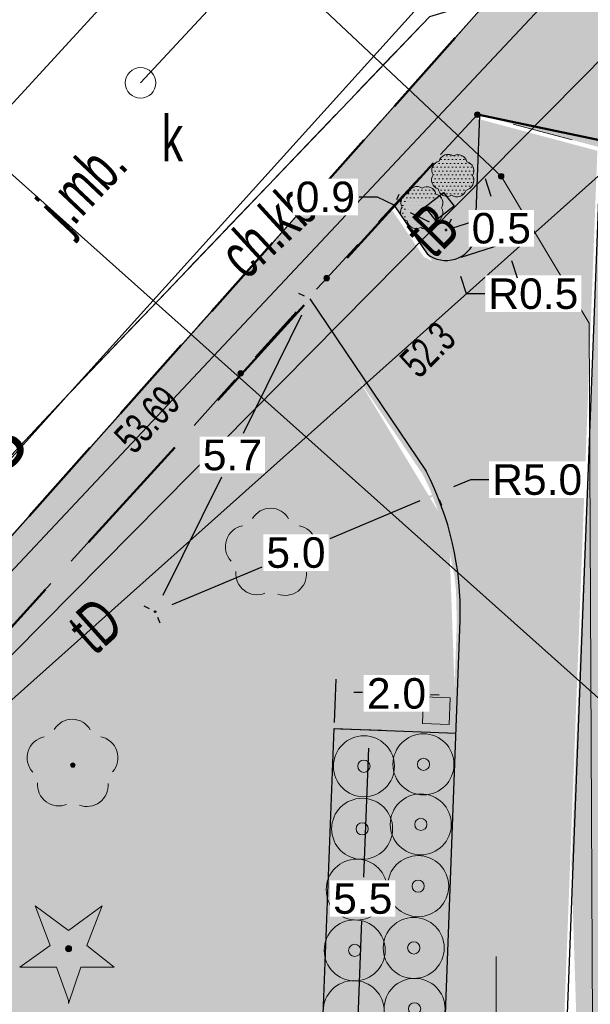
# Model space of a CAD drawing. Header units: metres. Extents: x 5507784 to 5508297, y 5948658 to 5948992.
# Tile 94 of 98: x 5508233 to 5508242, y 5948952 to 5948968. Entities that reach past the tile are written whole.
import ezdxf
from ezdxf.enums import TextEntityAlignment as Align

# ---------------------------------------------------------------- set-up
doc = ezdxf.new("R2010")
doc.units = ezdxf.units.M
for name, pattern in [('2', [0.9, 0.6, -0.3]), ('L_0_02', [0]), ('L_0_03', [1, 0.5, -0.5]), ('L_0_04', [1.5, 1, -0.5]), ('L_0_06', [2, 1.5, -0.5])]:
    doc.linetypes.add(name, pattern=pattern)
doc.layers.get('0').update_dxf_attribs({"linetype": 'CONTINUOUS', "lineweight": 18})
doc.layers.add('02 rysunki_tech', color=7, linetype='CONTINUOUS', lineweight=5, true_color=0x000000)
for name, color, linetype, lineweight in [('1_granice_dzialek', 1, 'CONTINUOUS', 5), ('1_mala_arch', 5, 'CONTINUOUS', 5), ('1_nawierzchnie', 253, 'CONTINUOUS', 5), ('1_roslinnosc', 102, 'CONTINUOUS', 5), ('2_nawierzchnie_projektowane', 14, 'CONTINUOUS', 30), ('3_mala_arch', 18, 'CONTINUOUS', 5), ('3_rosliny_projektowane', 102, 'CONTINUOUS', 20), ('EGB_DzialkaEwidencyjna', 7, 'L_0_02', 18), ('EGB_KonturUzytkuGruntowego', 96, 'L_0_03', 18), ('GES_PrzewodElektroenergetyczny', 1, 'CONTINUOUS', 18), ('GES_PrzewodGazowy', 52, 'CONTINUOUS', 18), ('GES_PrzewodKanalizacyjny', 36, 'CONTINUOUS', 18), ('GES_PrzewodTelekomunikacyjny', 30, 'CONTINUOUS', 18), ('GES_PrzewodWodociagowy', 5, 'CONTINUOUS', 18), ('GES_Rzedna', 7, 'CONTINUOUS', 18), ('GES_UrzadzeniaSiecKanalizacyjna_P', 7, 'CONTINUOUS', 18), ('OT_Komunikacja', 7, 'CONTINUOUS', 18), ('OT_Rzedna', 7, 'CONTINUOUS', 18), ('OT_ZagospodarowanieTerenu_P', 7, 'CONTINUOUS', 18), ('OTKC', 7, 'CONTINUOUS', 13), ('OTKJ', 7, 'CONTINUOUS', 13), ('OTKK', 7, 'CONTINUOUS', 13), ('OTRS', 7, 'CONTINUOUS', 13), ('OTZG', 7, 'CONTINUOUS', 13), ('OTZL', 7, 'CONTINUOUS', 13), ('SUEP', 7, 'CONTINUOUS', 13), ('SUGP', 7, 'CONTINUOUS', 18), ('SUKP', 7, 'CONTINUOUS', 13), ('SUKS', 7, 'CONTINUOUS', 13), ('SUTP', 7, 'CONTINUOUS', 13), ('SUWP', 7, 'CONTINUOUS', 13)]:
    doc.layers.add(name, color=color, linetype=linetype, lineweight=lineweight)
doc.styles.get("Standard").update_dxf_attribs({"font": 'arial.ttf'})
doc.dimstyles.new('Copy(2) of Standard', dxfattribs={"dimtxt": 0.5, "dimasz": 0.3, "dimexe": 0.2, "dimexo": 0.1, "dimgap": 0.1, "dimtad": 0, "dimtih": 1, "dimtoh": 1, "dimdec": 1, "dimzin": 0, "dimdsep": 46, "dimtxsty": 'Standard', "dimcen": 0.02, "dimclrd": 5, "dimclre": 5, "dimclrt": 5, "dimadec": 0, "dimazin": 0, "dimtfac": 1, "dimtdec": 1, "dimtofl": 0, "dimtmove": 0, "dimatfit": 3, "dimfxl": 1, "dimtfill": 1, "dimtolj": 1, "dimtzin": 0, "dimarcsym": 2})
pattern_1 = [(0, (340.901654, 0), (0.03125, 0.0625), [0, -0.0625])]

# ---------------------------------------------------------------- blocks, each defined once
blk = doc.blocks.new('kosz')
at = {"layer": '3_mala_arch', "linetype": 'Continuous', "true_color": 0xc7c8ca}
h = blk.add_hatch(color=9, dxfattribs=at)
h.dxf.hatch_style = 1
h.paths.add_polyline_path([(5507901.935, 5948944.737), (5507902.375, 5948944.737), (5507902.375, 5948944.297), (5507901.935, 5948944.297)])
at = {"layer": '3_mala_arch', "linetype": 'Continuous'}
blk.add_lwpolyline([(5507901.935, 5948944.737), (5507902.375, 5948944.737), (5507902.375, 5948944.297), (5507901.935, 5948944.297)], close=True, dxfattribs=at)
blk = doc.blocks.new('SUPS01_04')
at = {"linetype": 'Continuous', "lineweight": 13}
blk.add_hatch(color=0, dxfattribs=at).paths.add_polyline_path([(0, -0.091, 1), (0, 0.091, 1)])
at = {"color": 0, "linetype": 'Continuous', "lineweight": 13}
blk.add_circle((0, 0), 0.0906, dxfattribs=at)
blk = doc.blocks.new('SUKS')
at = {"color": 0, "linetype": 'Continuous', "lineweight": 18}
blk.add_circle((0, 0), 0.5, dxfattribs=at)
blk = doc.blocks.new('OTRS')
at = {"linetype": 'Continuous', "lineweight": 13}
blk.add_hatch(color=0, dxfattribs=at).paths.add_polyline_path([(0, -0.091, 1), (0, 0.091, 1)])
at = {"color": 0, "linetype": 'Continuous', "lineweight": 13}
blk.add_circle((0, 0), 0.0906, dxfattribs=at)
blk = doc.blocks.new('OTZG')
at = {"linetype": 'Continuous', "lineweight": 13}
blk.add_hatch(color=0, dxfattribs=at).paths.add_polyline_path([(0, -0.1, 1), (0, 0.1, 1)])
at = {"color": 0, "linetype": 'Continuous', "lineweight": 13, "flags": 128}
blk.add_lwpolyline([(0, -1.7), (-0.4, -0.6), (-1.6, -0.6), (-0.6, 0.1), (-1.1, 1.4), (0, 0.6), (1.1, 1.4), (0.6, 0.1), (1.5, -0.6), (0.4, -0.6), (0, -1.8)], close=True, dxfattribs=at)
at = {"color": 0, "linetype": 'Continuous', "lineweight": 13}
blk.add_circle((0, 0), 0.1, dxfattribs=at)
blk = doc.blocks.new('OTZL')
at = {"linetype": 'Continuous', "lineweight": 18}
blk.add_hatch(color=0, dxfattribs=at).paths.add_polyline_path([(0, -0.072, 1), (0, 0.072, 1)])
at = {"color": 0, "linetype": 'Continuous', "lineweight": 18}
blk.add_circle((0, 0), 0.0721, dxfattribs=at)
for centre, radius, start, end in [((-0.02, 0.82), 0.68, 29.5388, 149.6209), ((-0.8, 0.24), 0.7, 101.6336, 222.6141), ((0.78, 0.24), 0.7, 318.5035, 78.3664), ((-0.46, -0.64), 0.7, 175.1009, 291.5014), ((0.46, -0.66), 0.7, 249.444, 4.8991)]:
    blk.add_arc(centre, radius, start, end, dxfattribs=at)
blk = doc.blocks.new('*D169')
at = {"layer": '02 rysunki_tech', "color": 5, "linetype": 'Continuous', "lineweight": -2, "transparency": 16777216}
for p, q in [((5508238.346, 5948956.236), (5508239.019, 5948956.211)), ((5508238.808, 5948955.918), (5508238.727, 5948953.804)), ((5508238.618, 5948950.98), (5508238.7, 5948953.095)), ((5508238.134, 5948950.699), (5508238.807, 5948950.673))]:
    blk.add_line(p, q, dxfattribs=at)
at = {"layer": '02 rysunki_tech', "color": 5, "linetype": 'Continuous', "transparency": 16777216}
for points in [[(5508238.758, 5948955.92), (5508238.858, 5948955.916), (5508238.82, 5948956.218)], [(5508238.568, 5948950.982), (5508238.668, 5948950.978), (5508238.607, 5948950.68)]]:
    blk.add_solid(points, dxfattribs=at)
at = {"layer": '02 rysunki_tech', "color": 5, "linetype": 'Continuous', "transparency": 16777216, "insert": (5508238.713, 5948953.449), "char_height": 0.5, "attachment_point": 5, "bg_fill": 3, "box_fill_scale": 1.1, "bg_fill_color": 256, "bg_fill_true_color": 13158600, "bg_fill_transparency": 0}
blk.add_mtext('\\A1;5.5', dxfattribs=at)
blk = doc.blocks.new('*D170')
at = {"layer": '02 rysunki_tech', "color": 5, "linetype": 'Continuous', "lineweight": -2, "transparency": 16777216}
for p, q in [((5508238.25, 5948956.34), (5508238.277, 5948957.049)), ((5508240.244, 5948956.265), (5508240.27, 5948956.974)), ((5508238.569, 5948956.837), (5508238.707, 5948956.832)), ((5508239.963, 5948956.785), (5508239.825, 5948956.79))]:
    blk.add_line(p, q, dxfattribs=at)
at = {"layer": '02 rysunki_tech', "color": 5, "linetype": 'Continuous', "transparency": 16777216}
for points in [[(5508238.571, 5948956.887), (5508238.567, 5948956.788), (5508238.269, 5948956.849)], [(5508239.965, 5948956.835), (5508239.961, 5948956.735), (5508240.263, 5948956.774)]]:
    blk.add_solid(points, dxfattribs=at)
at = {"layer": '02 rysunki_tech', "color": 5, "linetype": 'Continuous', "transparency": 16777216, "insert": (5508239.266, 5948956.811), "char_height": 0.5, "attachment_point": 5, "bg_fill": 3, "box_fill_scale": 1.1, "bg_fill_color": 256, "bg_fill_true_color": 13158600, "bg_fill_transparency": 0}
blk.add_mtext('\\A1;2.0', dxfattribs=at)
blk = doc.blocks.new('*D192')
at = {"layer": '02 rysunki_tech', "color": 5, "linetype": 'Continuous', "lineweight": -2, "transparency": 16777216}
for p, q in [((5508240.477, 5948960.315), (5508240.201, 5948960.199)), ((5508240.777, 5948960.315), (5508240.477, 5948960.315)), ((5508235.311, 5948958.134), (5508235.311, 5948958.174)), ((5508235.291, 5948958.154), (5508235.331, 5948958.154))]:
    blk.add_line(p, q, dxfattribs=at)
at = {"layer": '02 rysunki_tech', "color": 5, "linetype": 'Continuous', "transparency": 16777216}
blk.add_solid([(5508240.181, 5948960.245), (5508240.22, 5948960.153), (5508239.924, 5948960.083)], dxfattribs=at)
at = {"layer": '02 rysunki_tech', "color": 5, "linetype": 'Continuous', "transparency": 16777216, "insert": (5508241.571, 5948960.315), "char_height": 0.5, "attachment_point": 5, "bg_fill": 3, "box_fill_scale": 1.1, "bg_fill_color": 256, "bg_fill_true_color": 13158600, "bg_fill_transparency": 0}
blk.add_mtext('\\A1;R5.0', dxfattribs=at)
blk = doc.blocks.new('*D193')
at = {"layer": '02 rysunki_tech', "color": 5, "linetype": 'Continuous', "lineweight": -2, "transparency": 16777216}
for p, q in [((5508240.059, 5948964.41), (5508240.099, 5948964.41)), ((5508240.079, 5948964.39), (5508240.079, 5948964.43)), ((5508240.412, 5948963.362), (5508240.321, 5948963.648)), ((5508240.712, 5948963.362), (5508240.412, 5948963.362))]:
    blk.add_line(p, q, dxfattribs=at)
at = {"layer": '02 rysunki_tech', "color": 5, "linetype": 'Continuous', "transparency": 16777216}
blk.add_solid([(5508240.369, 5948963.663), (5508240.274, 5948963.632), (5508240.231, 5948963.934)], dxfattribs=at)
at = {"layer": '02 rysunki_tech', "color": 5, "linetype": 'Continuous', "transparency": 16777216, "insert": (5508241.508, 5948963.362), "char_height": 0.5, "attachment_point": 5, "bg_fill": 3, "box_fill_scale": 1.1, "bg_fill_color": 256, "bg_fill_true_color": 13158600, "bg_fill_transparency": 0}
blk.add_mtext('\\A1;R0.5', dxfattribs=at)
blk = doc.blocks.new('*D206')
at = {"layer": '02 rysunki_tech', "color": 5, "linetype": 'Continuous', "lineweight": -2, "transparency": 16777216}
for p, q in [((5508238.955, 5948964.948), (5508238.655, 5948964.948)), ((5508239.226, 5948964.818), (5508238.955, 5948964.948)), ((5508239.269, 5948964.908), (5508239.312, 5948964.999)), ((5508239.809, 5948964.54), (5508239.497, 5948964.689)), ((5508240.123, 5948964.5), (5508240.166, 5948964.591))]:
    blk.add_line(p, q, dxfattribs=at)
at = {"layer": '02 rysunki_tech', "color": 5, "linetype": 'Continuous', "transparency": 16777216}
for points in [[(5508239.518, 5948964.734), (5508239.475, 5948964.644), (5508239.226, 5948964.818)], [(5508239.83, 5948964.585), (5508239.787, 5948964.494), (5508240.079, 5948964.41)]]:
    blk.add_solid(points, dxfattribs=at)
at = {"layer": '02 rysunki_tech', "color": 5, "linetype": 'Continuous', "transparency": 16777216, "insert": (5508238.1, 5948964.948), "char_height": 0.5, "attachment_point": 5, "bg_fill": 3, "box_fill_scale": 1.1, "bg_fill_color": 256, "bg_fill_true_color": 13158600, "bg_fill_transparency": 0}
blk.add_mtext('\\A1;0.9', dxfattribs=at)
blk = doc.blocks.new('*D207')
at = {"layer": '02 rysunki_tech', "color": 5, "linetype": 'Continuous', "lineweight": -2, "transparency": 16777216}
for p, q in [((5508240.817, 5948964.959), (5508240.726, 5948965.245)), ((5508240.175, 5948964.44), (5508241.099, 5948964.734)), ((5508240.326, 5948963.964), (5508241.25, 5948964.257)), ((5508241.15, 5948963.911), (5508241.241, 5948963.625))]:
    blk.add_line(p, q, dxfattribs=at)
at = {"layer": '02 rysunki_tech', "color": 5, "linetype": 'Continuous', "transparency": 16777216}
for points in [[(5508240.865, 5948964.974), (5508240.77, 5948964.944), (5508240.908, 5948964.673)], [(5508241.198, 5948963.926), (5508241.102, 5948963.896), (5508241.059, 5948964.197)]]:
    blk.add_solid(points, dxfattribs=at)
at = {"layer": '02 rysunki_tech', "color": 5, "linetype": 'Continuous', "transparency": 16777216, "insert": (5508240.984, 5948964.435), "char_height": 0.5, "attachment_point": 5, "bg_fill": 3, "box_fill_scale": 1.1, "bg_fill_color": 256, "bg_fill_true_color": 13158600, "bg_fill_transparency": 0}
blk.add_mtext('\\A1;0.5', dxfattribs=at)
blk = doc.blocks.new('*D208')
at = {"layer": '02 rysunki_tech', "color": 5, "linetype": 'Continuous', "lineweight": -2, "transparency": 16777216}
for p, q in [((5508239.647, 5948959.968), (5508238.172, 5948959.35)), ((5508239.963, 5948959.991), (5508240.001, 5948959.899)), ((5508235.588, 5948958.27), (5508237.063, 5948958.887)), ((5508235.35, 5948958.062), (5508235.388, 5948957.97))]:
    blk.add_line(p, q, dxfattribs=at)
at = {"layer": '02 rysunki_tech', "color": 5, "linetype": 'Continuous', "transparency": 16777216}
for points in [[(5508239.628, 5948960.014), (5508239.666, 5948959.921), (5508239.924, 5948960.083)], [(5508235.569, 5948958.316), (5508235.607, 5948958.224), (5508235.311, 5948958.154)]]:
    blk.add_solid(points, dxfattribs=at)
at = {"layer": '02 rysunki_tech', "color": 5, "linetype": 'Continuous', "transparency": 16777216, "insert": (5508237.618, 5948959.119), "char_height": 0.5, "attachment_point": 5, "bg_fill": 3, "box_fill_scale": 1.1, "bg_fill_color": 256, "bg_fill_true_color": 13158600, "bg_fill_transparency": 0}
blk.add_mtext('\\A1;5.0', dxfattribs=at)
blk = doc.blocks.new('*D209')
at = {"layer": '02 rysunki_tech', "color": 5, "linetype": 'Continuous', "lineweight": -2, "transparency": 16777216}
for p, q in [((5508237.756, 5948963.324), (5508237.665, 5948963.369)), ((5508237.711, 5948963.012), (5508236.752, 5948961.072)), ((5508235.443, 5948958.424), (5508236.402, 5948960.363)), ((5508235.221, 5948958.198), (5508235.131, 5948958.243))]:
    blk.add_line(p, q, dxfattribs=at)
at = {"layer": '02 rysunki_tech', "color": 5, "linetype": 'Continuous', "transparency": 16777216}
for points in [[(5508237.666, 5948963.034), (5508237.756, 5948962.989), (5508237.844, 5948963.28)], [(5508235.398, 5948958.446), (5508235.488, 5948958.401), (5508235.31, 5948958.155)]]:
    blk.add_solid(points, dxfattribs=at)
at = {"layer": '02 rysunki_tech', "color": 5, "linetype": 'Continuous', "transparency": 16777216, "insert": (5508236.577, 5948960.718), "char_height": 0.5, "attachment_point": 5, "bg_fill": 3, "box_fill_scale": 1.1, "bg_fill_color": 256, "bg_fill_true_color": 13158600, "bg_fill_transparency": 0}
blk.add_mtext('\\A1;5.7', dxfattribs=at)

msp = doc.modelspace()

# ---------------------------------------------------------------- hatches: boundary and pattern name
at = {"layer": '1_nawierzchnie', "linetype": 'Continuous', "ltscale": 0.5, "true_color": 0x636466}
h = msp.add_hatch(dxfattribs=at)
h.set_pattern_fill('DOTS', color=251, angle=45)
h.set_pattern_definition([(45, (340.901654, 0), (-0.0220970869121, 0.06629126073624), [0, -0.0625])])
h.paths.add_polyline_path([(5508244.012, 5948967.65), (5508263.002, 5948948.91), (5508266.032, 5948949.798), (5508267.026, 5948948.877), (5508264.782, 5948948.02), (5508262.522, 5948947.38), (5508261.032, 5948948.78), (5508250.173, 5948959.643), (5508244.322, 5948965.52), (5508242.612, 5948965.76), (5508240.592, 5948966.3), (5508226.762, 5948951.092), (5508225.742, 5948949.97), (5508225.402, 5948947.7), (5508225.712, 5948945.49), (5508226.352, 5948944.94), (5508231.045, 5948936.413), (5508240.802, 5948919.427), (5508240.492, 5948919.1), (5508223.642, 5948948.94), (5508240.809, 5948968.211), (5508241.102, 5948968.3), (5508242.582, 5948968.21)])
at = {"layer": '1_nawierzchnie', "linetype": 'Continuous', "lineweight": 5, "ltscale": 0.5, "true_color": 0xc7c8ca}
h = msp.add_hatch(dxfattribs=at)
h.set_pattern_fill('GRASS', color=9, scale=0.5)
h.set_pattern_definition([(90, (340.90165, 0), (-0.3535533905, 0.3535533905), [0.09375, -0.6133567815]), (45, (340.90165, 0), (-0.353553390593, 0.353553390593), [0.09375, -0.40625]), (135, (340.90165, 0), (-0.353553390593, -0.353553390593), [0.09375, -0.40625])])
h.paths.add_polyline_path([(5508241.647, 5948931.406), (5508241.329, 5948931.785), (5508241.621, 5948940.332), (5508241.818, 5948940.776), (5508242.527, 5948941.191), (5508243.674, 5948941.86), (5508244.547, 5948942.788), (5508246.53, 5948942.97), (5508249.614, 5948943.254), (5508250.543, 5948943.339), (5508251.146, 5948943.394), (5508242.135, 5948931.486)], flags=17)
h.paths.add_polyline_path([(5508242.612, 5948965.76), (5508244.322, 5948965.52), (5508254.664, 5948955.131), (5508257.767, 5948952.119), (5508255.106, 5948948.735), (5508254.122, 5948948.058), (5508252.491, 5948947.535), (5508246.499, 5948946.984), (5508246.057, 5948947.25), (5508245.847, 5948947.759), (5508244.941, 5948949.117), (5508242.23, 5948950.974), (5508242.132, 5948954.04)])
h.paths.add_polyline_path([(5508226.352, 5948944.94), (5508229.966, 5948945.339), (5508229.747, 5948947.327), (5508235.412, 5948947.953), (5508235.841, 5948948.715), (5508236.5, 5948949.541), (5508237.088, 5948950.081), (5508237.539, 5948950.409), (5508238.034, 5948950.702), (5508238.246, 5948956.24), (5508240.245, 5948956.163), (5508240.124, 5948959.51), (5508237.845, 5948963.28), (5508225.742, 5948949.97), (5508225.402, 5948947.7), (5508225.712, 5948945.49)])
h.paths.add_polyline_path([(5508227.272, 5948943.01), (5508230.186, 5948943.351), (5508230.405, 5948941.364), (5508232.465, 5948941.591), (5508234.578, 5948941.194), (5508237.029, 5948940.073), (5508237.717, 5948940.071), (5508238.243, 5948940.514), (5508239.373, 5948939.893), (5508239.577, 5948939.09), (5508239.492, 5948936.62), (5508239.176, 5948927.324), (5508236.561, 5948926.769), (5508235.523, 5948928.582)])
h.paths.add_polyline_path([(5508239.234, 5948964.807), (5508240.47, 5948962.987), (5508240.592, 5948966.3)])
h.paths.add_polyline_path([(5508259.177, 5948950.669), (5508257.993, 5948949.106), (5508257.997, 5948948.873), (5508258.118, 5948948.627), (5508258.297, 5948948.501), (5508258.451, 5948948.465), (5508260.761, 5948949.056)])
h.paths.add_polyline_path([(5508258.282, 5948946.31), (5508262.12, 5948947.279), (5508262.863, 5948947.477), (5508264.782, 5948948.02), (5508267.026, 5948948.877), (5508267.941, 5948948.009), (5508240.802, 5948919.427), (5508239.561, 5948921.556), (5508242.986, 5948929.298), (5508244.572, 5948931.391), (5508246.167, 5948930.183), (5508251.745, 5948937.545), (5508250.151, 5948938.753), (5508252.114, 5948941.344), (5508253.309, 5948942.922), (5508253.996, 5948943.106), (5508254.489, 5948942.915), (5508254.732, 5948942.71), (5508256.502, 5948940.94), (5508259.972, 5948944.48)])
at = {"layer": '1_nawierzchnie', "linetype": 'Continuous', "true_color": 0xc7c8ca}
h = msp.add_hatch(dxfattribs=at)
h.set_pattern_fill('DOTS', color=9, angle=45)
h.set_pattern_definition([(45, (340.84754, -0.052766), (-0.0220970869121, 0.06629126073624), [0, -0.0625])])
h.paths.add_polyline_path([(5508238.268, 5948923.637), (5508239.508, 5948921.506), (5508242.932, 5948929.245), (5508244.518, 5948931.338), (5508250.097, 5948938.701), (5508253.255, 5948942.869), (5508253.514, 5948943.003), (5508253.826, 5948943.058), (5508254.01, 5948943.044), (5508254.24, 5948942.975), (5508254.435, 5948942.862), (5508254.678, 5948942.657), (5508258.178, 5948946.247), (5508262.468, 5948947.327), (5508260.707, 5948949.003), (5508258.397, 5948948.412), (5508258.18, 5948948.48), (5508258.052, 5948948.589), (5508257.956, 5948948.766), (5508257.934, 5948948.91), (5508257.969, 5948949.093), (5508259.142, 5948950.642), (5508257.713, 5948952.067), (5508255.332, 5948948.949), (5508254.909, 5948948.561), (5508254.685, 5948948.356), (5508254.199, 5948948.077), (5508253.867, 5948947.906), (5508253.376, 5948947.707), (5508252.819, 5948947.551), (5508252.437, 5948947.482), (5508246.539, 5948946.94), (5508246.228, 5948946.98), (5508246.049, 5948947.125), (5508245.997, 5948947.212), (5508241.525, 5948946.019), (5508241.796, 5948945.678), (5508241.957, 5948945.409), (5508242.046, 5948945.215), (5508242.116, 5948945.012), (5508242.163, 5948944.782), (5508242.171, 5948944.55), (5508242.117, 5948944.299), (5508241.963, 5948944.073), (5508241.828, 5948943.981), (5508241.616, 5948943.916), (5508241.37, 5948943.913), (5508241.136, 5948943.961), (5508240.816, 5948944.09), (5508240.469, 5948944.309), (5508240.378, 5948944.379), (5508238.728, 5948940.21), (5508239.04, 5948940.078), (5508239.233, 5948939.933), (5508239.319, 5948939.84), (5508239.499, 5948939.499), (5508239.534, 5948939.339), (5508241.567, 5948940.28), (5508241.622, 5948940.574), (5508241.825, 5948940.795), (5508241.988, 5948940.934), (5508242.147, 5948941.022), (5508243.124, 5948941.462), (5508243.481, 5948941.832), (5508244.026, 5948942.174), (5508244.493, 5948942.735), (5508244.714, 5948943.081), (5508245.074, 5948943.871), (5508245.3, 5948944.49), (5508245.573, 5948944.738), (5508246.111, 5948944.896), (5508251.72, 5948945.408), (5508252.07, 5948945.214), (5508252.173, 5948944.91), (5508252.118, 5948944.682), (5508242.081, 5948931.434), (5508239.059, 5948925.428)])
h.paths.add_polyline_path([(5508239.534, 5948939.339), (5508241.567, 5948940.28), (5508241.275, 5948931.732), (5508241.322, 5948931.593), (5508241.47, 5948931.42), (5508241.593, 5948931.353), (5508241.767, 5948931.322), (5508242.081, 5948931.434), (5508239.059, 5948925.428)], flags=17)
h.paths.add_polyline_path([(5508240.378, 5948944.379), (5508238.728, 5948940.21), (5508238.454, 5948940.329), (5508237.774, 5948940.706), (5508237.542, 5948940.865), (5508236.963, 5948941.348), (5508236.636, 5948941.689), (5508236.278, 5948942.14), (5508236.004, 5948942.567), (5508235.842, 5948942.865), (5508235.686, 5948943.205), (5508235.5, 5948943.488), (5508235.308, 5948943.649), (5508234.972, 5948943.787), (5508234.747, 5948943.809), (5508227.207, 5948942.976), (5508226.298, 5948944.887), (5508234.267, 5948945.768), (5508235.376, 5948945.89), (5508235.815, 5948945.954), (5508236.067, 5948946.084), (5508236.307, 5948946.325), (5508236.4, 5948946.488), (5508236.593, 5948947.068), (5508236.878, 5948947.642), (5508237.375, 5948948.332), (5508237.814, 5948948.769), (5508238.497, 5948949.26), (5508239.19, 5948949.59), (5508239.495, 5948949.693), (5508239.786, 5948949.947), (5508239.947, 5948950.252), (5508239.981, 5948950.647), (5508240.255, 5948957.961), (5508240.241, 5948958.506), (5508240.215, 5948958.744), (5508240.04, 5948959.559), (5508239.816, 5948960.155), (5508239.697, 5948960.402), (5508237.791, 5948963.227), (5508239.179, 5948964.755), (5508239.716, 5948963.965), (5508239.911, 5948963.871), (5508240.025, 5948963.857), (5508240.172, 5948963.879), (5508240.327, 5948963.958), (5508240.418, 5948964.048), (5508240.502, 5948964.207), (5508240.58, 5948966.236), (5508242.558, 5948965.707), (5508242.01, 5948951.374), (5508242.098, 5948951.058), (5508242.242, 5948950.833), (5508242.534, 5948950.598), (5508242.926, 5948950.451), (5508243.378, 5948950.237), (5508243.834, 5948949.967), (5508244.279, 5948949.641), (5508244.662, 5948949.299), (5508245.227, 5948948.651), (5508245.558, 5948948.151), (5508245.819, 5948947.65), (5508246.003, 5948947.197), (5508241.531, 5948946.012), (5508241.28, 5948946.256), (5508240.991, 5948946.473), (5508240.651, 5948946.656), (5508240.402, 5948946.74), (5508240.039, 5948946.775), (5508239.765, 5948946.7), (5508239.549, 5948946.51), (5508239.456, 5948946.303), (5508239.435, 5948945.908), (5508239.55, 5948945.477), (5508239.737, 5948945.108), (5508240.003, 5948944.745), (5508240.184, 5948944.552)])
at = {"layer": '1_roslinnosc', "linetype": 'Continuous', "true_color": 0x636466}
h = msp.add_hatch(dxfattribs=at)
h.set_pattern_fill('DOTS', color=251)
h.set_pattern_definition(pattern_1)
edge = h.paths.add_edge_path()
edge.add_arc((5508240.385, 5948965.381), 0.149, 327.2385, 437.2385)
edge.add_arc((5508240.272, 5948965.496), 0.149, 11.7156, 121.7156)
edge.add_arc((5508240.111, 5948965.499), 0.149, 56.1927, 166.1927)
edge.add_arc((5508239.994, 5948965.388), 0.149, 100.6698, 210.6698)
edge.add_arc((5508239.988, 5948965.227), 0.149, 145.1469, 255.1469)
edge.add_arc((5508240.096, 5948965.109), 0.149, 189.624, 299.624)
edge.add_arc((5508240.257, 5948965.1), 0.149, 234.1011, 344.1011)
edge.add_arc((5508240.37, 5948965.218), 0.162, 280.6698, 390.6698)
h = msp.add_hatch(dxfattribs=at)
h.set_pattern_fill('DOTS', color=251)
h.set_pattern_definition(pattern_1)
edge = h.paths.add_edge_path()
edge.add_arc((5508239.878, 5948964.854), 0.149, 327.2385, 437.2385)
edge.add_arc((5508239.765, 5948964.969), 0.149, 11.7156, 121.7156)
edge.add_arc((5508239.604, 5948964.972), 0.149, 56.1927, 166.1927)
edge.add_arc((5508239.487, 5948964.861), 0.149, 100.6698, 210.6698)
edge.add_arc((5508239.481, 5948964.7), 0.149, 145.1469, 255.1469)
edge.add_arc((5508239.59, 5948964.581), 0.149, 189.624, 299.624)
edge.add_arc((5508239.751, 5948964.573), 0.149, 234.1011, 344.1011)
edge.add_arc((5508239.864, 5948964.691), 0.162, 280.6698, 390.6698)
at = {"layer": '2_nawierzchnie_projektowane', "linetype": 'Continuous', "lineweight": 5, "true_color": 0xc7c8ca}
h = msp.add_hatch(dxfattribs=at)
h.set_pattern_fill('EARTH', color=9, scale=2.5, angle=45)
h.set_pattern_definition([(45, (340.90165, 0), (0, 0.883883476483), [0.625, -0.625]), (45, (340.7359, 0.1657), (0, 0.883883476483), [0.625, -0.625]), (45, (340.5702, 0.33146), (0, 0.883883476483), [0.625, -0.625]), (135, (340.5702, 0.44194), (-0.883883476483, 6e-17), [0.625, -0.625]), (135, (340.7359, 0.6077), (-0.883883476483, 6e-17), [0.625, -0.625]), (135, (340.90165, 0.7734), (-0.883883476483, 6e-17), [0.625, -0.625])])
h.paths.add_polyline_path([(5508230.186, 5948943.351), (5508234.801, 5948943.861), (5508235.362, 5948943.702), (5508235.74, 5948943.257), (5508236.043, 5948942.644), (5508236.644, 5948941.716), (5508237.017, 5948941.401), (5508237.611, 5948940.951), (5508238.243, 5948940.514), (5508238.043, 5948940.267), (5508237.717, 5948940.071), (5508237.375, 5948940.011), (5508237.029, 5948940.073), (5508236.251, 5948940.517), (5508235.715, 5948940.773), (5508234.84, 5948941.111), (5508233.714, 5948941.413), (5508232.774, 5948941.562), (5508232.465, 5948941.591), (5508230.405, 5948941.364)])
h.paths.add_polyline_path([(5508229.966, 5948945.339), (5508229.747, 5948947.327), (5508235.412, 5948947.953), (5508235.77, 5948948.606), (5508236.406, 5948949.44), (5508236.982, 5948949.994), (5508237.799, 5948950.572), (5508238.034, 5948950.702), (5508238.246, 5948956.24), (5508240.24, 5948956.165), (5508240.025, 5948950.453), (5508239.919, 5948950.118), (5508239.841, 5948950), (5508239.68, 5948949.835), (5508239.549, 5948949.745), (5508239.009, 5948949.547), (5508238.646, 5948949.367), (5508238.124, 5948949.044), (5508237.652, 5948948.622), (5508237.283, 5948948.209), (5508236.83, 5948947.513), (5508236.651, 5948947.13), (5508236.522, 5948946.777), (5508236.396, 5948946.431), (5508236.184, 5948946.185), (5508235.954, 5948946.041), (5508235.787, 5948945.982)])
h.paths.add_polyline_path([(5508236.561, 5948926.769), (5508239.176, 5948927.324), (5508239.113, 5948925.481), (5508238.322, 5948923.69)])
h.paths.add_polyline_path([(5508244.572, 5948931.391), (5508250.151, 5948938.753), (5508251.745, 5948937.545), (5508246.167, 5948930.183)])
h.paths.add_polyline_path([(5508244.547, 5948942.788), (5508244.897, 5948943.373), (5508245.075, 5948943.777), (5508245.162, 5948944.201), (5508245.365, 5948944.549), (5508245.681, 5948944.78), (5508246.166, 5948944.949), (5508251.774, 5948945.461), (5508252.049, 5948945.345), (5508252.165, 5948945.204), (5508252.172, 5948944.735), (5508251.158, 5948943.396)])
edge = h.paths.add_edge_path()
edge.add_ellipse((5508240.854, 5948945.395), major_axis=(-1.163, 1.269), ratio=0.576271, start_angle=0, end_angle=360)

# ---------------------------------------------------------------- linework, layer by layer
at = {"color": 251, "linetype": 'Continuous', "lineweight": 18, "true_color": 0x636466, "flags": 128}
msp.add_lwpolyline([(5508240.902, 5948947.5), (5508240.902, 5948952.5)], dxfattribs=at)
at = {"layer": '1_granice_dzialek', "color": 251, "linetype": '2', "lineweight": 50, "ltscale": 2.5, "true_color": 0x636466}
msp.add_lwpolyline([(5508223.642, 5948948.94), (5508240.492, 5948919.1), (5508267.952, 5948948.02), (5508243.222, 5948970.92)], close=True, dxfattribs=at)
at = {"layer": '1_mala_arch', "color": 251, "linetype": '2', "lineweight": 50, "ltscale": 3.5, "true_color": 0x636466}
msp.add_lwpolyline([(5508240.802, 5948919.427), (5508238.322, 5948923.69), (5508235.493, 5948928.552), (5508227.272, 5948943.01), (5508226.352, 5948944.94), (5508225.712, 5948945.49), (5508225.402, 5948947.7), (5508225.742, 5948949.97), (5508240.592, 5948966.3), (5508244.322, 5948965.52), (5508262.522, 5948947.38), (5508264.782, 5948948.02), (5508267.026, 5948948.877), (5508267.952, 5948948.02), (5508240.802, 5948919.427)], dxfattribs=at)
at = {"layer": '1_nawierzchnie', "color": 251, "linetype": 'Continuous', "lineweight": 30, "true_color": 0x636466}
msp.add_lwpolyline([(5508239.738, 5948964.786), (5508240.037, 5948965.023), (5508240.212, 5948964.801), (5508239.913, 5948964.565)], close=True, dxfattribs=at)
at = {"layer": '1_roslinnosc', "color": 251, "linetype": 'Continuous', "true_color": 0x636466}
for points in [[(5508240.51, 5948965.301, 0.520567), (5508240.417, 5948965.526, 0.520567), (5508240.194, 5948965.623, 0.520567), (5508239.966, 5948965.535, 0.520567), (5508239.866, 5948965.312, 0.520567), (5508239.95, 5948965.084, 0.520567), (5508240.17, 5948964.979, 0.520567), (5508240.4, 5948965.059, 0.520567)], [(5508240.003, 5948964.774, 0.520567), (5508239.911, 5948964.999, 0.520567), (5508239.687, 5948965.096, 0.520567), (5508239.46, 5948965.008, 0.520567), (5508239.359, 5948964.785, 0.520567), (5508239.443, 5948964.557, 0.520567), (5508239.663, 5948964.452, 0.520567), (5508239.894, 5948964.532, 0.520567)]]:
    msp.add_lwpolyline(points, format="xyb", close=True, dxfattribs=at)
at = {"layer": '2_nawierzchnie_projektowane', "color": 251, "linetype": 'Continuous', "true_color": 0x636466}
for points in [[(5508240.556, 5948964.259), (5508240.634, 5948966.289)], [(5508242.064, 5948951.426), (5508242.612, 5948965.76)], [(5508239.233, 5948964.807), (5508239.77, 5948964.017)], [(5508237.844, 5948963.281), (5508239.751, 5948960.454)], [(5508240.023, 5948950.382), (5508240.309, 5948958.014)], [(5508238.034, 5948950.702), (5508238.246, 5948956.24), (5508240.245, 5948956.163)]]:
    msp.add_lwpolyline(points, dxfattribs=at)
for centre, radius, start, end in [((5508240.079, 5948964.41), 0.5, 231.7748, 342.4476), ((5508235.311, 5948958.154), 5, 358.3961, 27.3894)]:
    msp.add_arc(centre, radius, start, end, dxfattribs=at)
at = {"layer": '3_rosliny_projektowane', "color": 251, "linetype": 'Continuous', "true_color": 0x636466}
for centre, radius in [((5508238.732, 5948955.62), 0.5), ((5508239.708, 5948955.652), 0.5), ((5508239.708, 5948955.652), 0.1), ((5508238.732, 5948955.62), 0.1), ((5508238.703, 5948954.595), 0.5), ((5508239.664, 5948954.668), 0.5), ((5508238.703, 5948954.595), 0.1), ((5508239.664, 5948954.668), 0.1), ((5508239.621, 5948953.655), 0.5), ((5508238.615, 5948953.599), 0.5), ((5508238.615, 5948953.599), 0.1), ((5508239.621, 5948953.655), 0.1), ((5508238.581, 5948952.603), 0.5), ((5508239.549, 5948952.643), 0.5), ((5508238.581, 5948952.603), 0.1), ((5508239.549, 5948952.643), 0.1), ((5508238.565, 5948951.607), 0.5), ((5508239.563, 5948951.644), 0.5), ((5508239.563, 5948951.644), 0.1)]:
    msp.add_circle(centre, radius, dxfattribs=at)
at = {"layer": 'EGB_DzialkaEwidencyjna', "linetype": 'CONTINUOUS', "lineweight": 18}
for p, q in [((5508223.642, 5948948.94), (5508243.222, 5948970.92)), ((5508243.222, 5948970.92), (5508223.642, 5948948.94))]:
    msp.add_line(p, q, dxfattribs=at)
at = {"layer": 'EGB_KonturUzytkuGruntowego', "color": 251, "linetype": 'L_0_03', "lineweight": 18, "true_color": 0x636466, "flags": 128}
msp.add_lwpolyline([(5508189.046, 5948982.381), (5508196.902, 5948974.89), (5508216.872, 5948953.99), (5508236.602, 5948976.72), (5508243.222, 5948970.92), (5508223.642, 5948948.94), (5508240.492, 5948919.1), (5508255.912, 5948894.29), (5508260.912, 5948887.7), (5508263.464, 5948885), (5508236.315, 5948885), (5508214.992, 5948925.56), (5508205.792, 5948942.39), (5508190.362, 5948961.95), (5508188.727, 5948963.462)], close=True, dxfattribs=at)
at = {"layer": 'GES_PrzewodElektroenergetyczny', "color": 251, "linetype": 'Continuous', "lineweight": 18, "true_color": 0x636466, "flags": 128}
for points in [[(5508233.902, 5948961.73), (5508244.442, 5948973.41), (5508268.922, 5948950.28), (5508286.492, 5948933.49)], [(5508223.972, 5948969.32), (5508224.552, 5948969.31), (5508224.882, 5948969.42), (5508225.202, 5948969.82), (5508226.022, 5948970.94), (5508226.262, 5948971.05), (5508226.512, 5948971.03), (5508228.642, 5948969.18), (5508244.052, 5948955.42), (5508255.282, 5948944.49), (5508255.262, 5948944.27), (5508254.222, 5948943.13), (5508254.272, 5948942.87), (5508256.172, 5948941.1)], [(5508233.902, 5948961.73), (5508223.332, 5948949.93), (5508221.852, 5948947.54), (5508222.562, 5948943.47), (5508210.582, 5948936.58), (5508201.622, 5948927.58), (5508187.903, 5948914.712)]]:
    msp.add_lwpolyline(points, dxfattribs=at)
at = {"layer": 'GES_PrzewodGazowy', "color": 251, "linetype": 'Continuous', "lineweight": 18, "true_color": 0x636466, "flags": 128}
msp.add_lwpolyline([(5508234.562, 5948971.33), (5508240.982, 5948965.29), (5508242.422, 5948962.88), (5508242.622, 5948921.53), (5508249.552, 5948909.51), (5508256.602, 5948897.28), (5508253.252, 5948895.36), (5508259.224, 5948885)], dxfattribs=at)
at = {"layer": 'GES_PrzewodKanalizacyjny', "color": 251, "linetype": 'Continuous', "lineweight": 18, "true_color": 0x636466, "flags": 128}
msp.add_lwpolyline([(5508247.062, 5948979.71), (5508235.072, 5948966.82)], dxfattribs=at)
at = {"layer": 'GES_PrzewodTelekomunikacyjny', "color": 251, "linetype": 'Continuous', "lineweight": 18, "true_color": 0x636466, "flags": 128}
for points in [[(5508285.682, 5948945.78), (5508251.862, 5948977.75), (5508246.152, 5948970.79), (5508227.622, 5948952.05)], [(5508223.472, 5948948.28), (5508228.902, 5948954.5), (5508250.232, 5948977.22), (5508252.392, 5948975.32)], [(5508243.972, 5948966.54), (5508243.692, 5948966.29), (5508226.732, 5948951.15)]]:
    msp.add_lwpolyline(points, dxfattribs=at)
at = {"layer": 'GES_PrzewodWodociagowy', "color": 251, "linetype": 'Continuous', "lineweight": 18, "true_color": 0x636466, "flags": 128}
msp.add_lwpolyline([(5508216.542, 5948948.58), (5508248.882, 5948983.82)], dxfattribs=at)
at = {"layer": 'OT_Komunikacja', "color": 251, "linetype": 'L_0_06', "lineweight": 18, "true_color": 0x636466, "flags": 128}
msp.add_lwpolyline([(5508296.715, 5948925.142), (5508296.082, 5948924.54), (5508286.442, 5948933.77), (5508284.382, 5948935.62), (5508282.282, 5948937.57), (5508268.942, 5948950.65), (5508263.002, 5948948.91), (5508244.012, 5948967.65), (5508242.582, 5948968.21), (5508241.102, 5948968.3), (5508239.812, 5948967.91), (5508233.902, 5948961.73), (5508222.652, 5948949.71), (5508217.362, 5948953.58), (5508218.632, 5948953.94), (5508220.132, 5948954.73), (5508238.852, 5948974.98), (5508239.592, 5948975.82), (5508239.962, 5948976.82), (5508240.242, 5948978.03), (5508240.202, 5948979.24), (5508239.752, 5948980.51), (5508242.912, 5948983), (5508243.582, 5948982.65), (5508244.372, 5948982.35), (5508245.172, 5948982.3), (5508246.032, 5948982.6), (5508247.142, 5948983.83), (5508250.922, 5948979.91), (5508250.422, 5948979.14), (5508250.182, 5948978.69), (5508250.082, 5948978.12), (5508250.062, 5948977.61), (5508250.192, 5948977.09), (5508250.552, 5948976.14), (5508250.882, 5948975.54), (5508250.982, 5948975.42), (5508266.712, 5948960.39), (5508290.332, 5948937.76), (5508296.733, 5948931.665)], close=True, dxfattribs=at)
at = {"layer": 'OT_Komunikacja', "color": 251, "linetype": 'L_0_04', "lineweight": 18, "true_color": 0x636466, "flags": 128}
msp.add_lwpolyline([(5508279.632, 5948935.45), (5508280.542, 5948937.07), (5508268.852, 5948948.22), (5508268.052, 5948949.25), (5508264.782, 5948948.02), (5508261.032, 5948948.78), (5508258.892, 5948950.96), (5508257.722, 5948952.06), (5508244.322, 5948965.52), (5508242.612, 5948965.76), (5508240.592, 5948966.3), (5508238.122, 5948963.62), (5508236.712, 5948962.06), (5508235.432, 5948960.63), (5508225.742, 5948949.97), (5508225.402, 5948947.7), (5508222.652, 5948949.71), (5508233.902, 5948961.73), (5508239.812, 5948967.91), (5508241.102, 5948968.3), (5508242.582, 5948968.21), (5508244.012, 5948967.65), (5508263.002, 5948948.91), (5508268.942, 5948950.65), (5508282.282, 5948937.57), (5508284.382, 5948935.62), (5508286.442, 5948933.77), (5508284.862, 5948933.07), (5508282.822, 5948932.26)], close=True, dxfattribs=at)
at = {"layer": 'OT_Komunikacja', "color": 251, "linetype": 'Continuous', "lineweight": 25, "true_color": 0x636466, "flags": 128}
for points in [[(5508233.902, 5948961.73), (5508239.812, 5948967.91), (5508241.102, 5948968.3), (5508242.582, 5948968.21), (5508244.012, 5948967.65), (5508263.002, 5948948.91), (5508268.942, 5948950.65), (5508282.282, 5948937.57)], [(5508261.392, 5948887.71), (5508259.672, 5948886.47), (5508256.442, 5948886.02), (5508253.892, 5948887.42), (5508252.292, 5948889.73), (5508250.002, 5948893.3), (5508225.892, 5948935.81), (5508225.652, 5948936.77), (5508223.562, 5948939.94), (5508221.612, 5948943.43), (5508221.022, 5948946.39), (5508221.372, 5948947.45), (5508222.652, 5948949.71), (5508233.902, 5948961.73)]]:
    msp.add_lwpolyline(points, dxfattribs=at)
at = {"layer": 'OT_Rzedna', "color": 251, "true_color": 0x636466}
for p in [(5508238.122, 5948963.62), (5508236.712, 5948962.06)]:
    msp.add_point(p, dxfattribs=at)
at = {"layer": 'OTKC', "color": 251, "linetype": 'L_0_04', "lineweight": 18, "true_color": 0x636466, "flags": 128}
msp.add_lwpolyline([(5508279.632, 5948935.45), (5508280.542, 5948937.07), (5508268.852, 5948948.22), (5508268.052, 5948949.25), (5508264.782, 5948948.02), (5508261.032, 5948948.78), (5508258.892, 5948950.96), (5508257.722, 5948952.06), (5508244.322, 5948965.52), (5508242.612, 5948965.76), (5508240.592, 5948966.3), (5508238.122, 5948963.62), (5508236.712, 5948962.06), (5508235.432, 5948960.63), (5508225.742, 5948949.97), (5508225.402, 5948947.7), (5508222.652, 5948949.71), (5508233.902, 5948961.73), (5508239.812, 5948967.91), (5508241.102, 5948968.3), (5508242.582, 5948968.21), (5508244.012, 5948967.65), (5508263.002, 5948948.91), (5508268.942, 5948950.65), (5508282.282, 5948937.57), (5508284.382, 5948935.62), (5508286.442, 5948933.77), (5508284.862, 5948933.07), (5508282.822, 5948932.26)], close=True, dxfattribs=at)
at = {"layer": 'OTKJ', "color": 251, "linetype": 'L_0_06', "lineweight": 18, "true_color": 0x636466, "flags": 128}
msp.add_lwpolyline([(5508296.715, 5948925.142), (5508296.082, 5948924.54), (5508286.442, 5948933.77), (5508284.382, 5948935.62), (5508282.282, 5948937.57), (5508268.942, 5948950.65), (5508263.002, 5948948.91), (5508244.012, 5948967.65), (5508242.582, 5948968.21), (5508241.102, 5948968.3), (5508239.812, 5948967.91), (5508233.902, 5948961.73), (5508222.652, 5948949.71), (5508217.362, 5948953.58), (5508218.632, 5948953.94), (5508220.132, 5948954.73), (5508238.852, 5948974.98), (5508239.592, 5948975.82), (5508239.962, 5948976.82), (5508240.242, 5948978.03), (5508240.202, 5948979.24), (5508239.752, 5948980.51), (5508242.912, 5948983), (5508243.582, 5948982.65), (5508244.372, 5948982.35), (5508245.172, 5948982.3), (5508246.032, 5948982.6), (5508247.142, 5948983.83), (5508250.922, 5948979.91), (5508250.422, 5948979.14), (5508250.182, 5948978.69), (5508250.082, 5948978.12), (5508250.062, 5948977.61), (5508250.192, 5948977.09), (5508250.552, 5948976.14), (5508250.882, 5948975.54), (5508250.982, 5948975.42), (5508266.712, 5948960.39), (5508290.332, 5948937.76), (5508296.733, 5948931.665)], close=True, dxfattribs=at)
at = {"layer": 'OTKK', "color": 251, "linetype": 'Continuous', "lineweight": 25, "true_color": 0x636466, "flags": 128}
for points in [[(5508233.902, 5948961.73), (5508239.812, 5948967.91), (5508241.102, 5948968.3), (5508242.582, 5948968.21), (5508244.012, 5948967.65), (5508263.002, 5948948.91), (5508268.942, 5948950.65), (5508282.282, 5948937.57)], [(5508261.392, 5948887.71), (5508259.672, 5948886.47), (5508256.442, 5948886.02), (5508253.892, 5948887.42), (5508252.292, 5948889.73), (5508250.002, 5948893.3), (5508225.892, 5948935.81), (5508225.652, 5948936.77), (5508223.562, 5948939.94), (5508221.612, 5948943.43), (5508221.022, 5948946.39), (5508221.372, 5948947.45), (5508222.652, 5948949.71), (5508233.902, 5948961.73)]]:
    msp.add_lwpolyline(points, dxfattribs=at)
at = {"layer": 'SUEP', "color": 251, "linetype": 'Continuous', "lineweight": 18, "true_color": 0x636466, "flags": 128}
for points in [[(5508233.902, 5948961.73), (5508244.442, 5948973.41), (5508268.922, 5948950.28), (5508286.492, 5948933.49)], [(5508223.972, 5948969.32), (5508224.552, 5948969.31), (5508224.882, 5948969.42), (5508225.202, 5948969.82), (5508226.022, 5948970.94), (5508226.262, 5948971.05), (5508226.512, 5948971.03), (5508228.642, 5948969.18), (5508244.052, 5948955.42), (5508255.282, 5948944.49), (5508255.262, 5948944.27), (5508254.222, 5948943.13), (5508254.272, 5948942.87), (5508256.172, 5948941.1)], [(5508233.902, 5948961.73), (5508223.332, 5948949.93), (5508221.852, 5948947.54), (5508222.562, 5948943.47), (5508210.582, 5948936.58), (5508201.622, 5948927.58), (5508187.903, 5948914.712)]]:
    msp.add_lwpolyline(points, dxfattribs=at)
at = {"layer": 'SUGP', "color": 251, "linetype": 'Continuous', "lineweight": 18, "true_color": 0x636466, "flags": 128}
msp.add_lwpolyline([(5508234.562, 5948971.33), (5508240.982, 5948965.29), (5508242.422, 5948962.88), (5508242.622, 5948921.53), (5508249.552, 5948909.51), (5508256.602, 5948897.28), (5508253.252, 5948895.36), (5508259.224, 5948885)], dxfattribs=at)
at = {"layer": 'SUKP', "color": 251, "linetype": 'Continuous', "lineweight": 18, "true_color": 0x636466, "flags": 128}
msp.add_lwpolyline([(5508247.062, 5948979.71), (5508235.072, 5948966.82)], dxfattribs=at)
at = {"layer": 'SUTP', "color": 251, "linetype": 'Continuous', "lineweight": 18, "true_color": 0x636466, "flags": 128}
for points in [[(5508285.682, 5948945.78), (5508251.862, 5948977.75), (5508246.152, 5948970.79), (5508227.622, 5948952.05)], [(5508223.472, 5948948.28), (5508228.902, 5948954.5), (5508250.232, 5948977.22), (5508252.392, 5948975.32)], [(5508243.972, 5948966.54), (5508243.692, 5948966.29), (5508226.732, 5948951.15)]]:
    msp.add_lwpolyline(points, dxfattribs=at)
at = {"layer": 'SUWP', "color": 251, "linetype": 'Continuous', "lineweight": 18, "true_color": 0x636466, "flags": 128}
msp.add_lwpolyline([(5508216.542, 5948948.58), (5508248.882, 5948983.82)], dxfattribs=at)

# ---------------------------------------------------------------- block references
at = {"layer": '2_nawierzchnie_projektowane', "color": 251, "linetype": 'Continuous', "true_color": 0x636466, "rotation": 87.77023794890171}
msp.add_blockref('kosz', (11238384.924, 213769.941), dxfattribs=at)
at = {"layer": 'GES_Rzedna', "color": 251, "linetype": 'Continuous', "true_color": 0x636466, "xscale": 0.5, "yscale": 0.5, "zscale": 0.5}
msp.add_blockref('SUPS01_04', (5508240.982, 5948965.29), dxfattribs=at)
at = {"layer": 'GES_UrzadzeniaSiecKanalizacyjna_P', "color": 251, "linetype": 'Continuous', "true_color": 0x636466, "xscale": 0.5, "yscale": 0.5, "zscale": 0.5}
msp.add_blockref('SUKS', (5508235.072, 5948966.82), dxfattribs=at)
at = {"layer": 'OT_Rzedna', "color": 251, "linetype": 'Continuous', "true_color": 0x636466, "xscale": 0.5, "yscale": 0.5, "zscale": 0.5}
for p in [(5508240.592, 5948966.3), (5508238.122, 5948963.62), (5508236.712, 5948962.06)]:
    msp.add_blockref('OTRS', p, dxfattribs=at)
at = {"layer": 'OT_ZagospodarowanieTerenu_P', "color": 251, "linetype": 'Continuous', "true_color": 0x636466, "xscale": 0.5, "yscale": 0.5, "zscale": 0.5}
for name, p in [('OTZL', (5508237.212, 5948959.1)), ('OTZL', (5508233.962, 5948955.64)), ('OTZG', (5508233.892, 5948952.63))]:
    msp.add_blockref(name, p, dxfattribs=at)
at = {"layer": 'OTRS', "color": 251, "linetype": 'Continuous', "true_color": 0x636466, "xscale": 0.5, "yscale": 0.5, "zscale": 0.5}
msp.add_blockref('OTRS', (5508240.592, 5948966.3), dxfattribs=at)
at = {"layer": 'OTZG', "color": 251, "linetype": 'Continuous', "true_color": 0x636466, "xscale": 0.5, "yscale": 0.5, "zscale": 0.5}
msp.add_blockref('OTZG', (5508233.892, 5948952.63), dxfattribs=at)
at = {"layer": 'OTZL', "color": 251, "linetype": 'Continuous', "true_color": 0x636466, "xscale": 0.5, "yscale": 0.5, "zscale": 0.5}
for p in [(5508237.212, 5948959.1), (5508233.962, 5948955.64)]:
    msp.add_blockref('OTZL', p, dxfattribs=at)
at = {"layer": 'SUKS', "color": 251, "linetype": 'Continuous', "true_color": 0x636466, "xscale": 0.5, "yscale": 0.5, "zscale": 0.5}
msp.add_blockref('SUKS', (5508235.072, 5948966.82), dxfattribs=at)

# ---------------------------------------------------------------- texts
at = {"layer": '1_granice_dzialek', "color": 251, "linetype": 'Continuous', "true_color": 0x636466, "insert": (5508231.264, 5948959.94), "char_height": 0.875, "attachment_point": 1, "rotation": 47.7104}
msp.add_mtext_dynamic_manual_height_columns('243', width=3.73884, gutter_width=4.375, heights=[0], dxfattribs=at)
at = {"layer": 'GES_PrzewodTelekomunikacyjny', "color": 251, "lineweight": 15, "true_color": 0x636466, "width": 0.66}
for s, rotation, p in [('tB', 45.3, (5508239.612, 5948964.18)), ('tD', 41.8, (5508234.07, 5948957.701))]:
    msp.add_text(s, height=0.75, rotation=rotation, dxfattribs=at).set_placement(p, align=Align.MIDDLE_LEFT)
at = {"layer": 'GES_Rzedna', "color": 251, "lineweight": 15, "true_color": 0x636466, "width": 0.66}
msp.add_text('52.3', height=0.5, rotation=44.7, dxfattribs=at).set_placement((5508239.738, 5948961.852), align=Align.BOTTOM_LEFT)
at = {"layer": 'GES_UrzadzeniaSiecKanalizacyjna_P', "color": 251, "lineweight": 15, "true_color": 0x636466, "width": 0.66}
msp.add_text('k', height=0.75, dxfattribs=at).set_placement((5508235.422, 5948965.31), align=Align.BOTTOM_LEFT)
at = {"layer": 'OT_Komunikacja', "color": 251, "lineweight": 15, "true_color": 0x636466, "width": 0.66}
for s, rotation, p in [('j.mb.', 46.6, (5508234.033, 5948964.198)), ('ch.kb.', 42.6, (5508236.951, 5948963.406))]:
    msp.add_text(s, height=0.75, rotation=rotation, dxfattribs=at).set_placement(p, align=Align.BOTTOM_LEFT)
at = {"layer": 'OT_Rzedna', "color": 251, "lineweight": 15, "true_color": 0x636466, "width": 0.66}
msp.add_text('53.69', height=0.5, rotation=-313.4, dxfattribs=at).set_placement((5508234.602, 5948961.06), align=Align.TOP_LEFT)

# ---------------------------------------------------------------- next in the draw order: dimensions: what is measured, and where the dimension line sits
at = {"layer": '02 rysunki_tech', "color": 5, "linetype": 'Continuous'}
for center, mpoint, picture, middle in [((5508240.079, 5948964.41), (5508240.231, 5948963.934), '*D193', (5508241.508, 5948963.362)), ((5508235.311, 5948958.154), (5508239.924, 5948960.083), '*D192', (5508241.571, 5948960.315))]:
    dim = msp.add_radius_dim(center=center, mpoint=mpoint, dimstyle='Copy(2) of Standard', dxfattribs=at)
    dim.commit()
    dim.dimension.update_dxf_attribs({"geometry": picture, "text_midpoint": middle})
dim = msp.add_aligned_dim(p1=(5508238.034, 5948950.702), p2=(5508238.246, 5948956.24), distance=-0.573, dimstyle='Copy(2) of Standard', dxfattribs=at)
dim.commit()
dim.dimension.update_dxf_attribs({"geometry": '*D169', "text_midpoint": (5508238.713, 5948953.449)})

# ---------------------------------------------------------------- next in the draw order: dimensions: what is measured, and where the dimension line sits
for p1, p2, distance, picture, middle in [((5508240.079, 5948964.41), (5508239.226, 5948964.818), 0, '*D206', (5508238.1, 5948964.948)), ((5508235.311, 5948958.154), (5508239.924, 5948960.083), 0, '*D208', (5508237.618, 5948959.119)), ((5508238.246, 5948956.24), (5508240.24, 5948956.165), 0.609, '*D170', (5508239.266, 5948956.811))]:
    dim = msp.add_aligned_dim(p1=p1, p2=p2, distance=distance, dimstyle='Copy(2) of Standard', dxfattribs=at)
    dim.commit()
    dim.dimension.update_dxf_attribs({"geometry": picture, "text_midpoint": middle})

# ---------------------------------------------------------------- next in the draw order: dimensions: what is measured, and where the dimension line sits
dim = msp.add_linear_dim(base=(5508240.908, 5948964.673), p1=(5508240.231, 5948963.934), p2=(5508240.079, 5948964.41), angle=107.6114, dimstyle='Copy(2) of Standard', dxfattribs=at)
dim.commit()
dim.dimension.update_dxf_attribs({"geometry": '*D207', "text_midpoint": (5508240.984, 5948964.435), "dimtype": 161})
dim = msp.add_aligned_dim(p1=(5508235.311, 5948958.154), p2=(5508237.845, 5948963.28), distance=0.001, dimstyle='Copy(2) of Standard', dxfattribs=at)
dim.commit()
dim.dimension.update_dxf_attribs({"geometry": '*D209', "text_midpoint": (5508236.577, 5948960.718)})

doc.saveas('drawing.dxf')
